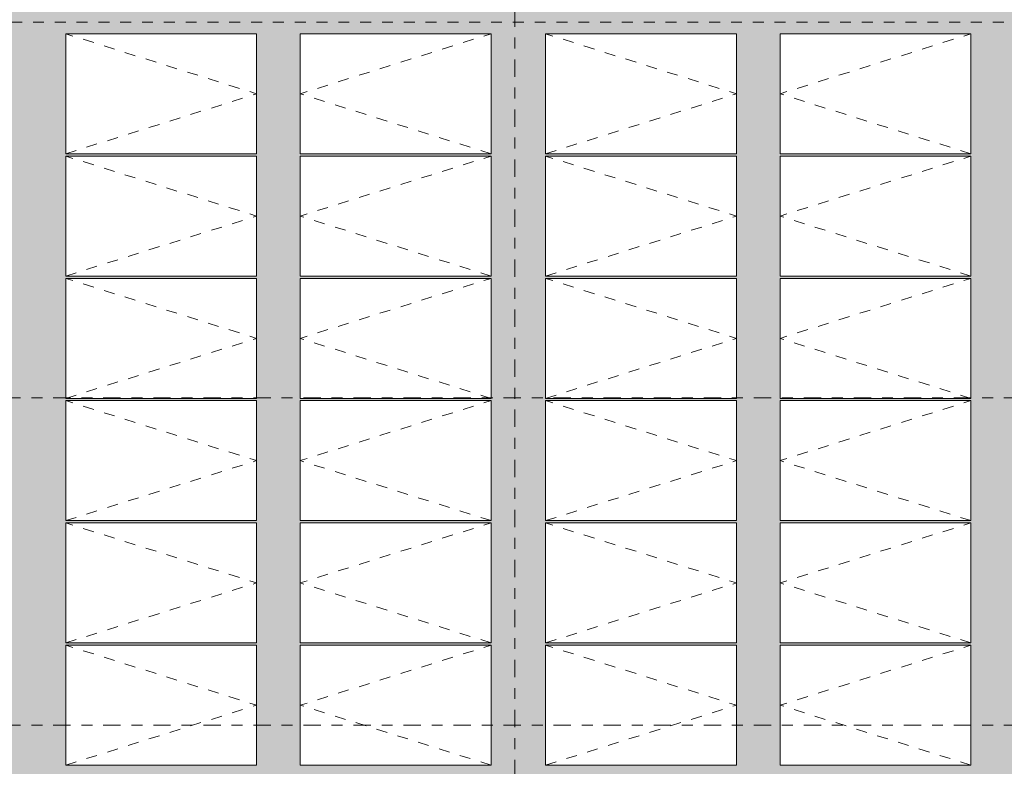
# Model space of a CAD drawing. Header units: metres. Extents: x -180 to 4, y -47 to 4.
# Tile 101 of 256: x -126.76 to -117.73, y -23.32 to -16.48. Entities that reach past the tile are written whole.
import ezdxf

# ---------------------------------------------------------------- set-up
doc = ezdxf.new("R2010")
doc.units = ezdxf.units.M
doc.header["$LTSCALE"] = 0.05
doc.linetypes.add('Linienart-53', pattern=[5.291531, 3.175, -1.058062, 0.352704, -0.705764])
doc.linetypes.add('VW-01 Strichlinie kurz', pattern=[1.999894, 0.999947, -0.999947])
for name, color, linetype, lineweight, true_color in [('30 -36 Dächer- 3 Dachbeläge', 7, 'Continuous', 15, 0x9999ff), ('30 -36 Dächer- 3 Dachbeläge Gründach', 250, 'Continuous', 9, 0x333333), ('40 -44 Elektr. Anlagen- 2 Eigenstromversorgungsanlagen', 7, 'Continuous', 5, 0xff6633), ('70 -72 Beschriftung- 1 Beschriftung allgemein', 7, 'Continuous', 9, 0xff6633), ('Dachflächen Moblierung', 7, 'Continuous', 9, 0x888888)]:
    doc.layers.add(name, color=color, linetype=linetype, lineweight=lineweight, true_color=true_color)
for name, color, linetype, lineweight in [('60- 61 allgemeine Ausstattung- 4 Terrassen', 7, 'Continuous', 9), ('70 -71 Achsen- 1 Gebäudeachsen', 7, 'Linienart-53', 18), ('Keine', 7, 'Continuous', 9)]:
    doc.layers.add(name, color=color, linetype=linetype, lineweight=lineweight)

# ---------------------------------------------------------------- blocks, each defined once
blk = doc.blocks.new('Gruppe-504')
at = {"color": 255, "linetype": 'Continuous', "lineweight": 9, "transparency": 33554687}
blk.add_wipeout([(-126.3388, -22.2142), (-124.5888, -22.2142), (-124.5888, -23.3142), (-126.3388, -23.3142)], dxfattribs=at).dxf.layer = '40 -44 Elektr. Anlagen- 2 Eigenstromversorgungsanlagen'
at = {"layer": '40 -44 Elektr. Anlagen- 2 Eigenstromversorgungsanlagen', "color": 7, "linetype": 'Continuous', "lineweight": 9, "transparency": 33554687, "flags": 128}
blk.add_lwpolyline([(-126.3388, -22.2142), (-124.5888, -22.2142), (-124.5888, -23.3142), (-126.3388, -23.3142)], close=True, dxfattribs=at)
at = {"layer": 'Dachflächen Moblierung', "color": 8, "linetype": 'VW-01 Strichlinie kurz', "lineweight": 5, "flags": 128}
blk.add_lwpolyline([(-126.3388, -23.3142), (-124.5888, -22.7642), (-126.3388, -22.2142)], dxfattribs=at)
blk = doc.blocks.new('Gruppe-505')
at = {"color": 255, "linetype": 'Continuous', "lineweight": 9, "transparency": 33554687}
blk.add_wipeout([(-126.3388, -21.0932), (-124.5888, -21.0932), (-124.5888, -22.1932), (-126.3388, -22.1932)], dxfattribs=at).dxf.layer = '40 -44 Elektr. Anlagen- 2 Eigenstromversorgungsanlagen'
at = {"layer": '40 -44 Elektr. Anlagen- 2 Eigenstromversorgungsanlagen', "color": 7, "linetype": 'Continuous', "lineweight": 9, "transparency": 33554687, "flags": 128}
blk.add_lwpolyline([(-126.3388, -21.0932), (-124.5888, -21.0932), (-124.5888, -22.1932), (-126.3388, -22.1932)], close=True, dxfattribs=at)
at = {"layer": 'Dachflächen Moblierung', "color": 8, "linetype": 'VW-01 Strichlinie kurz', "lineweight": 5, "flags": 128}
blk.add_lwpolyline([(-126.3388, -22.1932), (-124.5888, -21.6432), (-126.3388, -21.0932)], dxfattribs=at)
blk = doc.blocks.new('Gruppe-506')
at = {"color": 255, "linetype": 'Continuous', "lineweight": 9, "transparency": 33554687}
blk.add_wipeout([(-126.3388, -19.9722), (-124.5888, -19.9722), (-124.5888, -21.0722), (-126.3388, -21.0722)], dxfattribs=at).dxf.layer = '40 -44 Elektr. Anlagen- 2 Eigenstromversorgungsanlagen'
at = {"layer": '40 -44 Elektr. Anlagen- 2 Eigenstromversorgungsanlagen', "color": 7, "linetype": 'Continuous', "lineweight": 9, "transparency": 33554687, "flags": 128}
blk.add_lwpolyline([(-126.3388, -19.9722), (-124.5888, -19.9722), (-124.5888, -21.0722), (-126.3388, -21.0722)], close=True, dxfattribs=at)
at = {"layer": 'Dachflächen Moblierung', "color": 8, "linetype": 'VW-01 Strichlinie kurz', "lineweight": 5, "flags": 128}
blk.add_lwpolyline([(-126.3388, -21.0722), (-124.5888, -20.5222), (-126.3388, -19.9722)], dxfattribs=at)
blk = doc.blocks.new('Gruppe-507')
at = {"color": 255, "linetype": 'Continuous', "lineweight": 9, "transparency": 33554687}
blk.add_wipeout([(-126.3388, -18.8512), (-124.5888, -18.8512), (-124.5888, -19.9512), (-126.3388, -19.9512)], dxfattribs=at).dxf.layer = '40 -44 Elektr. Anlagen- 2 Eigenstromversorgungsanlagen'
at = {"layer": '40 -44 Elektr. Anlagen- 2 Eigenstromversorgungsanlagen', "color": 7, "linetype": 'Continuous', "lineweight": 9, "transparency": 33554687, "flags": 128}
blk.add_lwpolyline([(-126.3388, -18.8512), (-124.5888, -18.8512), (-124.5888, -19.9512), (-126.3388, -19.9512)], close=True, dxfattribs=at)
at = {"layer": 'Dachflächen Moblierung', "color": 8, "linetype": 'VW-01 Strichlinie kurz', "lineweight": 5, "flags": 128}
blk.add_lwpolyline([(-126.3388, -19.9512), (-124.5888, -19.4012), (-126.3388, -18.8512)], dxfattribs=at)
blk = doc.blocks.new('Gruppe-508')
at = {"color": 255, "linetype": 'Continuous', "lineweight": 9, "transparency": 33554687}
blk.add_wipeout([(-126.3388, -17.7302), (-124.5888, -17.7302), (-124.5888, -18.8302), (-126.3388, -18.8302)], dxfattribs=at).dxf.layer = '40 -44 Elektr. Anlagen- 2 Eigenstromversorgungsanlagen'
at = {"layer": '40 -44 Elektr. Anlagen- 2 Eigenstromversorgungsanlagen', "color": 7, "linetype": 'Continuous', "lineweight": 9, "transparency": 33554687, "flags": 128}
blk.add_lwpolyline([(-126.3388, -17.7302), (-124.5888, -17.7302), (-124.5888, -18.8302), (-126.3388, -18.8302)], close=True, dxfattribs=at)
at = {"layer": 'Dachflächen Moblierung', "color": 8, "linetype": 'VW-01 Strichlinie kurz', "lineweight": 5, "flags": 128}
blk.add_lwpolyline([(-126.3388, -18.8302), (-124.5888, -18.2802), (-126.3388, -17.7302)], dxfattribs=at)
blk = doc.blocks.new('Gruppe-509')
at = {"color": 255, "linetype": 'Continuous', "lineweight": 9, "transparency": 33554687}
blk.add_wipeout([(-126.3388, -16.6092), (-124.5888, -16.6092), (-124.5888, -17.7092), (-126.3388, -17.7092)], dxfattribs=at).dxf.layer = '40 -44 Elektr. Anlagen- 2 Eigenstromversorgungsanlagen'
at = {"layer": '40 -44 Elektr. Anlagen- 2 Eigenstromversorgungsanlagen', "color": 7, "linetype": 'Continuous', "lineweight": 9, "transparency": 33554687, "flags": 128}
blk.add_lwpolyline([(-126.3388, -16.6092), (-124.5888, -16.6092), (-124.5888, -17.7092), (-126.3388, -17.7092)], close=True, dxfattribs=at)
at = {"layer": 'Dachflächen Moblierung', "color": 8, "linetype": 'VW-01 Strichlinie kurz', "lineweight": 5, "flags": 128}
blk.add_lwpolyline([(-126.3388, -17.7092), (-124.5888, -17.1592), (-126.3388, -16.6092)], dxfattribs=at)
blk = doc.blocks.new('Gruppe-513')
at = {"color": 255, "linetype": 'Continuous', "lineweight": 9, "transparency": 33554687}
blk.add_wipeout([(-124.1888, -22.2142), (-122.4388, -22.2142), (-122.4388, -23.3142), (-124.1888, -23.3142)], dxfattribs=at).dxf.layer = '40 -44 Elektr. Anlagen- 2 Eigenstromversorgungsanlagen'
at = {"layer": '40 -44 Elektr. Anlagen- 2 Eigenstromversorgungsanlagen', "color": 7, "linetype": 'Continuous', "lineweight": 9, "transparency": 33554687, "flags": 128}
blk.add_lwpolyline([(-124.1888, -22.2142), (-122.4388, -22.2142), (-122.4388, -23.3142), (-124.1888, -23.3142)], close=True, dxfattribs=at)
at = {"layer": 'Dachflächen Moblierung', "color": 8, "linetype": 'VW-01 Strichlinie kurz', "lineweight": 5, "flags": 128}
blk.add_lwpolyline([(-122.4388, -23.3142), (-124.1888, -22.7642), (-122.4388, -22.2142)], dxfattribs=at)
blk = doc.blocks.new('Gruppe-514')
at = {"color": 255, "linetype": 'Continuous', "lineweight": 9, "transparency": 33554687}
blk.add_wipeout([(-124.1888, -21.0932), (-122.4388, -21.0932), (-122.4388, -22.1932), (-124.1888, -22.1932)], dxfattribs=at).dxf.layer = '40 -44 Elektr. Anlagen- 2 Eigenstromversorgungsanlagen'
at = {"layer": '40 -44 Elektr. Anlagen- 2 Eigenstromversorgungsanlagen', "color": 7, "linetype": 'Continuous', "lineweight": 9, "transparency": 33554687, "flags": 128}
blk.add_lwpolyline([(-124.1888, -21.0932), (-122.4388, -21.0932), (-122.4388, -22.1932), (-124.1888, -22.1932)], close=True, dxfattribs=at)
at = {"layer": 'Dachflächen Moblierung', "color": 8, "linetype": 'VW-01 Strichlinie kurz', "lineweight": 5, "flags": 128}
blk.add_lwpolyline([(-122.4388, -22.1932), (-124.1888, -21.6432), (-122.4388, -21.0932)], dxfattribs=at)
blk = doc.blocks.new('Gruppe-515')
at = {"color": 255, "linetype": 'Continuous', "lineweight": 9, "transparency": 33554687}
blk.add_wipeout([(-124.1888, -19.9722), (-122.4388, -19.9722), (-122.4388, -21.0722), (-124.1888, -21.0722)], dxfattribs=at).dxf.layer = '40 -44 Elektr. Anlagen- 2 Eigenstromversorgungsanlagen'
at = {"layer": '40 -44 Elektr. Anlagen- 2 Eigenstromversorgungsanlagen', "color": 7, "linetype": 'Continuous', "lineweight": 9, "transparency": 33554687, "flags": 128}
blk.add_lwpolyline([(-124.1888, -19.9722), (-122.4388, -19.9722), (-122.4388, -21.0722), (-124.1888, -21.0722)], close=True, dxfattribs=at)
at = {"layer": 'Dachflächen Moblierung', "color": 8, "linetype": 'VW-01 Strichlinie kurz', "lineweight": 5, "flags": 128}
blk.add_lwpolyline([(-122.4388, -21.0722), (-124.1888, -20.5222), (-122.4388, -19.9722)], dxfattribs=at)
blk = doc.blocks.new('Gruppe-516')
at = {"color": 255, "linetype": 'Continuous', "lineweight": 9, "transparency": 33554687}
blk.add_wipeout([(-124.1888, -18.8512), (-122.4388, -18.8512), (-122.4388, -19.9512), (-124.1888, -19.9512)], dxfattribs=at).dxf.layer = '40 -44 Elektr. Anlagen- 2 Eigenstromversorgungsanlagen'
at = {"layer": '40 -44 Elektr. Anlagen- 2 Eigenstromversorgungsanlagen', "color": 7, "linetype": 'Continuous', "lineweight": 9, "transparency": 33554687, "flags": 128}
blk.add_lwpolyline([(-124.1888, -18.8512), (-122.4388, -18.8512), (-122.4388, -19.9512), (-124.1888, -19.9512)], close=True, dxfattribs=at)
at = {"layer": 'Dachflächen Moblierung', "color": 8, "linetype": 'VW-01 Strichlinie kurz', "lineweight": 5, "flags": 128}
blk.add_lwpolyline([(-122.4388, -19.9512), (-124.1888, -19.4012), (-122.4388, -18.8512)], dxfattribs=at)
blk = doc.blocks.new('Gruppe-517')
at = {"color": 255, "linetype": 'Continuous', "lineweight": 9, "transparency": 33554687}
blk.add_wipeout([(-124.1888, -17.7302), (-122.4388, -17.7302), (-122.4388, -18.8302), (-124.1888, -18.8302)], dxfattribs=at).dxf.layer = '40 -44 Elektr. Anlagen- 2 Eigenstromversorgungsanlagen'
at = {"layer": '40 -44 Elektr. Anlagen- 2 Eigenstromversorgungsanlagen', "color": 7, "linetype": 'Continuous', "lineweight": 9, "transparency": 33554687, "flags": 128}
blk.add_lwpolyline([(-124.1888, -17.7302), (-122.4388, -17.7302), (-122.4388, -18.8302), (-124.1888, -18.8302)], close=True, dxfattribs=at)
at = {"layer": 'Dachflächen Moblierung', "color": 8, "linetype": 'VW-01 Strichlinie kurz', "lineweight": 5, "flags": 128}
blk.add_lwpolyline([(-122.4388, -18.8302), (-124.1888, -18.2802), (-122.4388, -17.7302)], dxfattribs=at)
blk = doc.blocks.new('Gruppe-518')
at = {"color": 255, "linetype": 'Continuous', "lineweight": 9, "transparency": 33554687}
blk.add_wipeout([(-124.1888, -16.6092), (-122.4388, -16.6092), (-122.4388, -17.7092), (-124.1888, -17.7092)], dxfattribs=at).dxf.layer = '40 -44 Elektr. Anlagen- 2 Eigenstromversorgungsanlagen'
at = {"layer": '40 -44 Elektr. Anlagen- 2 Eigenstromversorgungsanlagen', "color": 7, "linetype": 'Continuous', "lineweight": 9, "transparency": 33554687, "flags": 128}
blk.add_lwpolyline([(-124.1888, -16.6092), (-122.4388, -16.6092), (-122.4388, -17.7092), (-124.1888, -17.7092)], close=True, dxfattribs=at)
at = {"layer": 'Dachflächen Moblierung', "color": 8, "linetype": 'VW-01 Strichlinie kurz', "lineweight": 5, "flags": 128}
blk.add_lwpolyline([(-122.4388, -17.7092), (-124.1888, -17.1592), (-122.4388, -16.6092)], dxfattribs=at)
blk = doc.blocks.new('Gruppe-522')
at = {"color": 255, "linetype": 'Continuous', "lineweight": 9, "transparency": 33554687}
blk.add_wipeout([(-121.9388, -22.2142), (-120.1888, -22.2142), (-120.1888, -23.3142), (-121.9388, -23.3142)], dxfattribs=at).dxf.layer = '40 -44 Elektr. Anlagen- 2 Eigenstromversorgungsanlagen'
at = {"layer": '40 -44 Elektr. Anlagen- 2 Eigenstromversorgungsanlagen', "color": 7, "linetype": 'Continuous', "lineweight": 9, "transparency": 33554687, "flags": 128}
blk.add_lwpolyline([(-121.9388, -22.2142), (-120.1888, -22.2142), (-120.1888, -23.3142), (-121.9388, -23.3142)], close=True, dxfattribs=at)
at = {"layer": 'Dachflächen Moblierung', "color": 8, "linetype": 'VW-01 Strichlinie kurz', "lineweight": 5, "flags": 128}
blk.add_lwpolyline([(-121.9388, -23.3142), (-120.1888, -22.7642), (-121.9388, -22.2142)], dxfattribs=at)
blk = doc.blocks.new('Gruppe-523')
at = {"color": 255, "linetype": 'Continuous', "lineweight": 9, "transparency": 33554687}
blk.add_wipeout([(-121.9388, -21.0932), (-120.1888, -21.0932), (-120.1888, -22.1932), (-121.9388, -22.1932)], dxfattribs=at).dxf.layer = '40 -44 Elektr. Anlagen- 2 Eigenstromversorgungsanlagen'
at = {"layer": '40 -44 Elektr. Anlagen- 2 Eigenstromversorgungsanlagen', "color": 7, "linetype": 'Continuous', "lineweight": 9, "transparency": 33554687, "flags": 128}
blk.add_lwpolyline([(-121.9388, -21.0932), (-120.1888, -21.0932), (-120.1888, -22.1932), (-121.9388, -22.1932)], close=True, dxfattribs=at)
at = {"layer": 'Dachflächen Moblierung', "color": 8, "linetype": 'VW-01 Strichlinie kurz', "lineweight": 5, "flags": 128}
blk.add_lwpolyline([(-121.9388, -22.1932), (-120.1888, -21.6432), (-121.9388, -21.0932)], dxfattribs=at)
blk = doc.blocks.new('Gruppe-524')
at = {"color": 255, "linetype": 'Continuous', "lineweight": 9, "transparency": 33554687}
blk.add_wipeout([(-121.9388, -19.9722), (-120.1888, -19.9722), (-120.1888, -21.0722), (-121.9388, -21.0722)], dxfattribs=at).dxf.layer = '40 -44 Elektr. Anlagen- 2 Eigenstromversorgungsanlagen'
at = {"layer": '40 -44 Elektr. Anlagen- 2 Eigenstromversorgungsanlagen', "color": 7, "linetype": 'Continuous', "lineweight": 9, "transparency": 33554687, "flags": 128}
blk.add_lwpolyline([(-121.9388, -19.9722), (-120.1888, -19.9722), (-120.1888, -21.0722), (-121.9388, -21.0722)], close=True, dxfattribs=at)
at = {"layer": 'Dachflächen Moblierung', "color": 8, "linetype": 'VW-01 Strichlinie kurz', "lineweight": 5, "flags": 128}
blk.add_lwpolyline([(-121.9388, -21.0722), (-120.1888, -20.5222), (-121.9388, -19.9722)], dxfattribs=at)
blk = doc.blocks.new('Gruppe-525')
at = {"color": 255, "linetype": 'Continuous', "lineweight": 9, "transparency": 33554687}
blk.add_wipeout([(-121.9388, -18.8512), (-120.1888, -18.8512), (-120.1888, -19.9512), (-121.9388, -19.9512)], dxfattribs=at).dxf.layer = '40 -44 Elektr. Anlagen- 2 Eigenstromversorgungsanlagen'
at = {"layer": '40 -44 Elektr. Anlagen- 2 Eigenstromversorgungsanlagen', "color": 7, "linetype": 'Continuous', "lineweight": 9, "transparency": 33554687, "flags": 128}
blk.add_lwpolyline([(-121.9388, -18.8512), (-120.1888, -18.8512), (-120.1888, -19.9512), (-121.9388, -19.9512)], close=True, dxfattribs=at)
at = {"layer": 'Dachflächen Moblierung', "color": 8, "linetype": 'VW-01 Strichlinie kurz', "lineweight": 5, "flags": 128}
blk.add_lwpolyline([(-121.9388, -19.9512), (-120.1888, -19.4012), (-121.9388, -18.8512)], dxfattribs=at)
blk = doc.blocks.new('Gruppe-526')
at = {"color": 255, "linetype": 'Continuous', "lineweight": 9, "transparency": 33554687}
blk.add_wipeout([(-121.9388, -17.7302), (-120.1888, -17.7302), (-120.1888, -18.8302), (-121.9388, -18.8302)], dxfattribs=at).dxf.layer = '40 -44 Elektr. Anlagen- 2 Eigenstromversorgungsanlagen'
at = {"layer": '40 -44 Elektr. Anlagen- 2 Eigenstromversorgungsanlagen', "color": 7, "linetype": 'Continuous', "lineweight": 9, "transparency": 33554687, "flags": 128}
blk.add_lwpolyline([(-121.9388, -17.7302), (-120.1888, -17.7302), (-120.1888, -18.8302), (-121.9388, -18.8302)], close=True, dxfattribs=at)
at = {"layer": 'Dachflächen Moblierung', "color": 8, "linetype": 'VW-01 Strichlinie kurz', "lineweight": 5, "flags": 128}
blk.add_lwpolyline([(-121.9388, -18.8302), (-120.1888, -18.2802), (-121.9388, -17.7302)], dxfattribs=at)
blk = doc.blocks.new('Gruppe-527')
at = {"color": 255, "linetype": 'Continuous', "lineweight": 9, "transparency": 33554687}
blk.add_wipeout([(-121.9388, -16.6092), (-120.1888, -16.6092), (-120.1888, -17.7092), (-121.9388, -17.7092)], dxfattribs=at).dxf.layer = '40 -44 Elektr. Anlagen- 2 Eigenstromversorgungsanlagen'
at = {"layer": '40 -44 Elektr. Anlagen- 2 Eigenstromversorgungsanlagen', "color": 7, "linetype": 'Continuous', "lineweight": 9, "transparency": 33554687, "flags": 128}
blk.add_lwpolyline([(-121.9388, -16.6092), (-120.1888, -16.6092), (-120.1888, -17.7092), (-121.9388, -17.7092)], close=True, dxfattribs=at)
at = {"layer": 'Dachflächen Moblierung', "color": 8, "linetype": 'VW-01 Strichlinie kurz', "lineweight": 5, "flags": 128}
blk.add_lwpolyline([(-121.9388, -17.7092), (-120.1888, -17.1592), (-121.9388, -16.6092)], dxfattribs=at)
blk = doc.blocks.new('Gruppe-531')
at = {"color": 255, "linetype": 'Continuous', "lineweight": 9, "transparency": 33554687}
blk.add_wipeout([(-119.7888, -22.2142), (-118.0388, -22.2142), (-118.0388, -23.3142), (-119.7888, -23.3142)], dxfattribs=at).dxf.layer = '40 -44 Elektr. Anlagen- 2 Eigenstromversorgungsanlagen'
at = {"layer": '40 -44 Elektr. Anlagen- 2 Eigenstromversorgungsanlagen', "color": 7, "linetype": 'Continuous', "lineweight": 9, "transparency": 33554687, "flags": 128}
blk.add_lwpolyline([(-119.7888, -22.2142), (-118.0388, -22.2142), (-118.0388, -23.3142), (-119.7888, -23.3142)], close=True, dxfattribs=at)
at = {"layer": 'Dachflächen Moblierung', "color": 8, "linetype": 'VW-01 Strichlinie kurz', "lineweight": 5, "flags": 128}
blk.add_lwpolyline([(-118.0388, -23.3142), (-119.7888, -22.7642), (-118.0388, -22.2142)], dxfattribs=at)
blk = doc.blocks.new('Gruppe-532')
at = {"color": 255, "linetype": 'Continuous', "lineweight": 9, "transparency": 33554687}
blk.add_wipeout([(-119.7888, -21.0932), (-118.0388, -21.0932), (-118.0388, -22.1932), (-119.7888, -22.1932)], dxfattribs=at).dxf.layer = '40 -44 Elektr. Anlagen- 2 Eigenstromversorgungsanlagen'
at = {"layer": '40 -44 Elektr. Anlagen- 2 Eigenstromversorgungsanlagen', "color": 7, "linetype": 'Continuous', "lineweight": 9, "transparency": 33554687, "flags": 128}
blk.add_lwpolyline([(-119.7888, -21.0932), (-118.0388, -21.0932), (-118.0388, -22.1932), (-119.7888, -22.1932)], close=True, dxfattribs=at)
at = {"layer": 'Dachflächen Moblierung', "color": 8, "linetype": 'VW-01 Strichlinie kurz', "lineweight": 5, "flags": 128}
blk.add_lwpolyline([(-118.0388, -22.1932), (-119.7888, -21.6432), (-118.0388, -21.0932)], dxfattribs=at)
blk = doc.blocks.new('Gruppe-533')
at = {"color": 255, "linetype": 'Continuous', "lineweight": 9, "transparency": 33554687}
blk.add_wipeout([(-119.7888, -19.9722), (-118.0388, -19.9722), (-118.0388, -21.0722), (-119.7888, -21.0722)], dxfattribs=at).dxf.layer = '40 -44 Elektr. Anlagen- 2 Eigenstromversorgungsanlagen'
at = {"layer": '40 -44 Elektr. Anlagen- 2 Eigenstromversorgungsanlagen', "color": 7, "linetype": 'Continuous', "lineweight": 9, "transparency": 33554687, "flags": 128}
blk.add_lwpolyline([(-119.7888, -19.9722), (-118.0388, -19.9722), (-118.0388, -21.0722), (-119.7888, -21.0722)], close=True, dxfattribs=at)
at = {"layer": 'Dachflächen Moblierung', "color": 8, "linetype": 'VW-01 Strichlinie kurz', "lineweight": 5, "flags": 128}
blk.add_lwpolyline([(-118.0388, -21.0722), (-119.7888, -20.5222), (-118.0388, -19.9722)], dxfattribs=at)
blk = doc.blocks.new('Gruppe-534')
at = {"color": 255, "linetype": 'Continuous', "lineweight": 9, "transparency": 33554687}
blk.add_wipeout([(-119.7888, -18.8512), (-118.0388, -18.8512), (-118.0388, -19.9512), (-119.7888, -19.9512)], dxfattribs=at).dxf.layer = '40 -44 Elektr. Anlagen- 2 Eigenstromversorgungsanlagen'
at = {"layer": '40 -44 Elektr. Anlagen- 2 Eigenstromversorgungsanlagen', "color": 7, "linetype": 'Continuous', "lineweight": 9, "transparency": 33554687, "flags": 128}
blk.add_lwpolyline([(-119.7888, -18.8512), (-118.0388, -18.8512), (-118.0388, -19.9512), (-119.7888, -19.9512)], close=True, dxfattribs=at)
at = {"layer": 'Dachflächen Moblierung', "color": 8, "linetype": 'VW-01 Strichlinie kurz', "lineweight": 5, "flags": 128}
blk.add_lwpolyline([(-118.0388, -19.9512), (-119.7888, -19.4012), (-118.0388, -18.8512)], dxfattribs=at)
blk = doc.blocks.new('Gruppe-535')
at = {"color": 255, "linetype": 'Continuous', "lineweight": 9, "transparency": 33554687}
blk.add_wipeout([(-119.7888, -17.7302), (-118.0388, -17.7302), (-118.0388, -18.8302), (-119.7888, -18.8302)], dxfattribs=at).dxf.layer = '40 -44 Elektr. Anlagen- 2 Eigenstromversorgungsanlagen'
at = {"layer": '40 -44 Elektr. Anlagen- 2 Eigenstromversorgungsanlagen', "color": 7, "linetype": 'Continuous', "lineweight": 9, "transparency": 33554687, "flags": 128}
blk.add_lwpolyline([(-119.7888, -17.7302), (-118.0388, -17.7302), (-118.0388, -18.8302), (-119.7888, -18.8302)], close=True, dxfattribs=at)
at = {"layer": 'Dachflächen Moblierung', "color": 8, "linetype": 'VW-01 Strichlinie kurz', "lineweight": 5, "flags": 128}
blk.add_lwpolyline([(-118.0388, -18.8302), (-119.7888, -18.2802), (-118.0388, -17.7302)], dxfattribs=at)
blk = doc.blocks.new('Gruppe-536')
at = {"color": 255, "linetype": 'Continuous', "lineweight": 9, "transparency": 33554687}
blk.add_wipeout([(-119.7888, -16.6092), (-118.0388, -16.6092), (-118.0388, -17.7092), (-119.7888, -17.7092)], dxfattribs=at).dxf.layer = '40 -44 Elektr. Anlagen- 2 Eigenstromversorgungsanlagen'
at = {"layer": '40 -44 Elektr. Anlagen- 2 Eigenstromversorgungsanlagen', "color": 7, "linetype": 'Continuous', "lineweight": 9, "transparency": 33554687, "flags": 128}
blk.add_lwpolyline([(-119.7888, -16.6092), (-118.0388, -16.6092), (-118.0388, -17.7092), (-119.7888, -17.7092)], close=True, dxfattribs=at)
at = {"layer": 'Dachflächen Moblierung', "color": 8, "linetype": 'VW-01 Strichlinie kurz', "lineweight": 5, "flags": 128}
blk.add_lwpolyline([(-118.0388, -17.7092), (-119.7888, -17.1592), (-118.0388, -16.6092)], dxfattribs=at)
blk = doc.blocks.new('Gruppe-767')
at = {"layer": '70 -72 Beschriftung- 1 Beschriftung allgemein', "color": 7, "transparency": 33554687}
for name in ['Gruppe-504', 'Gruppe-513', 'Gruppe-522', 'Gruppe-531']:
    blk.add_blockref(name, (0, 0), dxfattribs=at)
for name in ['Gruppe-505', 'Gruppe-514', 'Gruppe-523', 'Gruppe-532']:
    blk.add_blockref(name, (0, 0), dxfattribs=at)
for name in ['Gruppe-506', 'Gruppe-515', 'Gruppe-524', 'Gruppe-533']:
    blk.add_blockref(name, (0, 0), dxfattribs=at)
for name in ['Gruppe-507', 'Gruppe-516', 'Gruppe-525', 'Gruppe-534']:
    blk.add_blockref(name, (0, 0), dxfattribs=at)
for name in ['Gruppe-508', 'Gruppe-517', 'Gruppe-526', 'Gruppe-535']:
    blk.add_blockref(name, (0, 0), dxfattribs=at)
for name in ['Gruppe-509', 'Gruppe-518', 'Gruppe-527', 'Gruppe-536']:
    blk.add_blockref(name, (0, 0), dxfattribs=at)
blk = doc.blocks.new('Gruppe-1384')
at = {"layer": '30 -36 Dächer- 3 Dachbeläge Gründach', "linetype": 'Continuous', "lineweight": 0, "true_color": 0xe7eedf, "transparency": 33554687}
blk.add_hatch(color=254, dxfattribs=at).paths.add_polyline_path([(-100.01799996, -31.79404198), (-100.01799996, -31.61704198), (-100.31099996, -31.61704198), (-100.31099996, -12.39704198), (-159.47099996, -12.39704198), (-159.47099996, -39.25704198), (-99.61099996, -39.25704198), (-99.61099996, -31.79404198)])
at = {"color": 255, "linetype": 'Continuous', "lineweight": 9, "transparency": 33554687}
blk.add_wipeout([(-99.13099996, -31.79404198), (-99.13099996, -39.73704198), (-129.83124836, -39.73704198), (-129.83124836, -39.25704198), (-100.31099996, -39.25704198), (-100.31099996, -12.71704198), (-129.83124836, -12.71704198), (-129.83124836, -12.23704198), (-100.01799996, -12.23704198), (-100.01799996, -31.12704198), (-99.83999996, -31.12704198), (-99.83999996, -31.61604198), (-99.35099996, -31.61604198), (-99.35099996, -31.79404198)], dxfattribs=at).dxf.layer = '30 -36 Dächer- 3 Dachbeläge'
at = {"layer": '60- 61 allgemeine Ausstattung- 4 Terrassen', "color": 7}
blk.add_blockref('Gruppe-767', (0, 0), dxfattribs=at)
at = {"layer": '40 -44 Elektr. Anlagen- 2 Eigenstromversorgungsanlagen', "color": 7, "linetype": 'VW-01 Strichlinie kurz', "lineweight": 9, "flags": 128}
blk.add_lwpolyline([(-157.2387741, -16.50250689), (-102.9687741, -16.50250689), (-102.9687741, -37.68750689), (-157.2387741, -37.68750689)], close=True, dxfattribs=at)
blk = doc.blocks.new('_Dach_2D (2D)')
at = {"layer": '60- 61 allgemeine Ausstattung- 4 Terrassen', "color": 7}
blk.add_blockref('Gruppe-1384', (0, 0), dxfattribs=at)
blk = doc.blocks.new('_Achsen (3D)')
at = {"layer": '70 -71 Achsen- 1 Gebäudeachsen', "transparency": 33554687}
for p, q in [((-122.221, 3.8), (-122.221, -46.172)), ((-179.668, -19.947), (3.826, -19.947)), ((-179.668, -22.947), (3.826, -22.947))]:
    blk.add_line(p, q, dxfattribs=at)

msp = doc.modelspace()

# ---------------------------------------------------------------- block references
at = {"layer": 'Keine', "color": 1}
msp.add_blockref('_Dach_2D (2D)', (0, 0), dxfattribs=at)

# ---------------------------------------------------------------- next in the draw order: block references
msp.add_blockref('_Achsen (3D)', (0, 0), dxfattribs=at)

doc.saveas('drawing.dxf')
